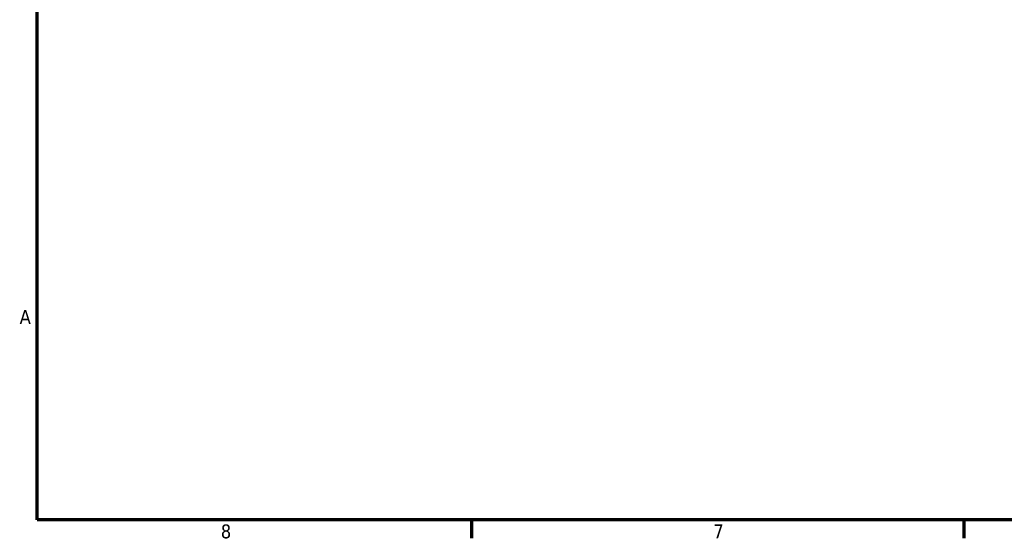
# Model space of a CAD drawing. Header units: inches. Extents: x 0 to 136, y 2 to 86.
# Tile 1 of 37: x 1 to 35, y 3 to 21. Entities that reach past the tile are written whole.
import ezdxf

# ---------------------------------------------------------------- set-up
doc = ezdxf.new("R2010")
doc.units = ezdxf.units.IN
doc.header["$LTSCALE"] = 4
doc.header["$MEASUREMENT"] = 0
doc.layers.add('Border (ANSI)', color=7, linetype='Continuous', lineweight=70)
doc.styles.add('Dimension Text', font='tahoma.ttf')

# ---------------------------------------------------------------- blocks, each defined once
blk = doc.blocks.new('Borders Default Border')
at = {"layer": 'Border (ANSI)'}
for p, q in [((4.25, 1), (4.25, 0.84)), ((8.5, 1), (8.5, 0.84))]:
    blk.add_line(p, q, dxfattribs=at)
at = {"layer": 'Border (ANSI)', "flags": 128}
blk.add_lwpolyline([(0.5, 1), (0.5, 21), (33.5, 21), (33.5, 1), (0.5, 1)], dxfattribs=at)
at = {"layer": 'Border (ANSI)', "char_height": 0.12, "attachment_point": 7, "style": 'Dimension Text'}
for s, insert in [('A', (0.349, 2.69)), ('8', (2.0858, 0.8373)), ('7', (6.3378, 0.84))]:
    blk.add_mtext(s, dxfattribs=dict(at, insert=insert))

msp = doc.modelspace()

# ---------------------------------------------------------------- block references
at = {"xscale": 4, "yscale": 4, "zscale": 4}
msp.add_blockref('Borders Default Border', (0, 0), dxfattribs=at)

doc.saveas('drawing.dxf')
